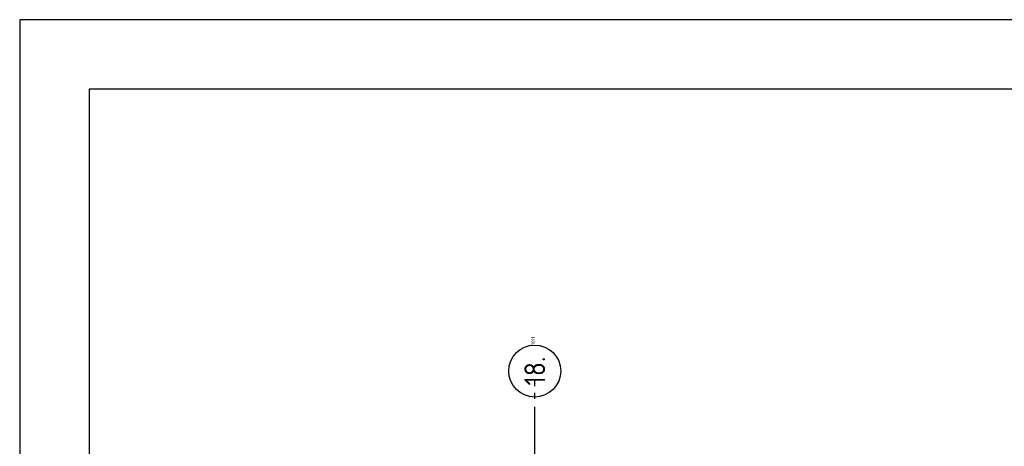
# Model space of a CAD drawing. Extents: x -866131 to -691536, y 173952 to 258052.
# Tile 48 of 160: x -866131 to -851930, y 251900 to 258052. Entities that reach past the tile are written whole.
import ezdxf
from ezdxf.enums import TextEntityAlignment as Align

# ---------------------------------------------------------------- set-up
doc = ezdxf.new("R2010")
doc.units = 0
doc.header["$LTSCALE"] = 100
doc.linetypes.add('DASHDOT', pattern=[9, 6, -1.5, 0, -1.5])
for name, color, linetype in [('00KAD025', 2, 'CONTINUOUS'), ('00KAD070', 5, 'CONTINUOUS'), ('AL$7----_STRAMIEN', 1, 'DASHDOT'), ('ALN-----_BLOCKNAAM', 2, 'CONTINUOUS')]:
    doc.layers.add(name, color=color, linetype=linetype)
doc.styles.get("Standard").update_dxf_attribs({"font": 'ISOCP'})

# ---------------------------------------------------------------- blocks, each defined once
blk = doc.blocks.new('1011')
at = {"layer": 'AL$7----_STRAMIEN', "color": 7, "linetype": 'CONTINUOUS'}
blk.add_circle((-750, 0), 750, dxfattribs=at)
at = {"layer": 'ALN-----_BLOCKNAAM', "linetype": 'CONTINUOUS'}
blk.add_text('1011', height=100, dxfattribs=at).set_placement((0, 0))

msp = doc.modelspace()

# ---------------------------------------------------------------- linework, layer by layer
at = {"layer": '00KAD025', "linetype": 'CONTINUOUS'}
for p, q in [((-691536.071, 258051.691), (-866131.149, 258051.691)), ((-866131.149, 258051.691), (-866131.149, 173951.691))]:
    msp.add_line(p, q, dxfattribs=at)
at = {"layer": '00KAD070', "linetype": 'CONTINUOUS'}
for p, q in [((-692536.071, 257051.691), (-865131.149, 257051.691)), ((-865131.149, 257051.691), (-865131.149, 174951.691))]:
    msp.add_line(p, q, dxfattribs=at)
at = {"layer": 'AL$7----_STRAMIEN', "color": 1}
for points in [[(-858702.826, 212264.216), (-858702.826, 252853.354)], [(-858702.826, 212080.001), (-858702.826, 252669.139)]]:
    msp.add_lwpolyline(points, dxfattribs=at)

# ---------------------------------------------------------------- block references
at = {"layer": 'AL$7----_STRAMIEN'}
ref = msp.add_blockref('1011', (-858702.826, 253360.366), dxfattribs=dict(at, xscale=0.5, yscale=0.5, zscale=0.5, rotation=90))
ref.add_attrib('STR-NAAM', '18.', dxfattribs={"color": 3, "linetype": 'CONTINUOUS', "height": 300, "rotation": 90}).set_placement((-858702.826, 252985.366), align=Align.MIDDLE)

doc.saveas('drawing.dxf')
